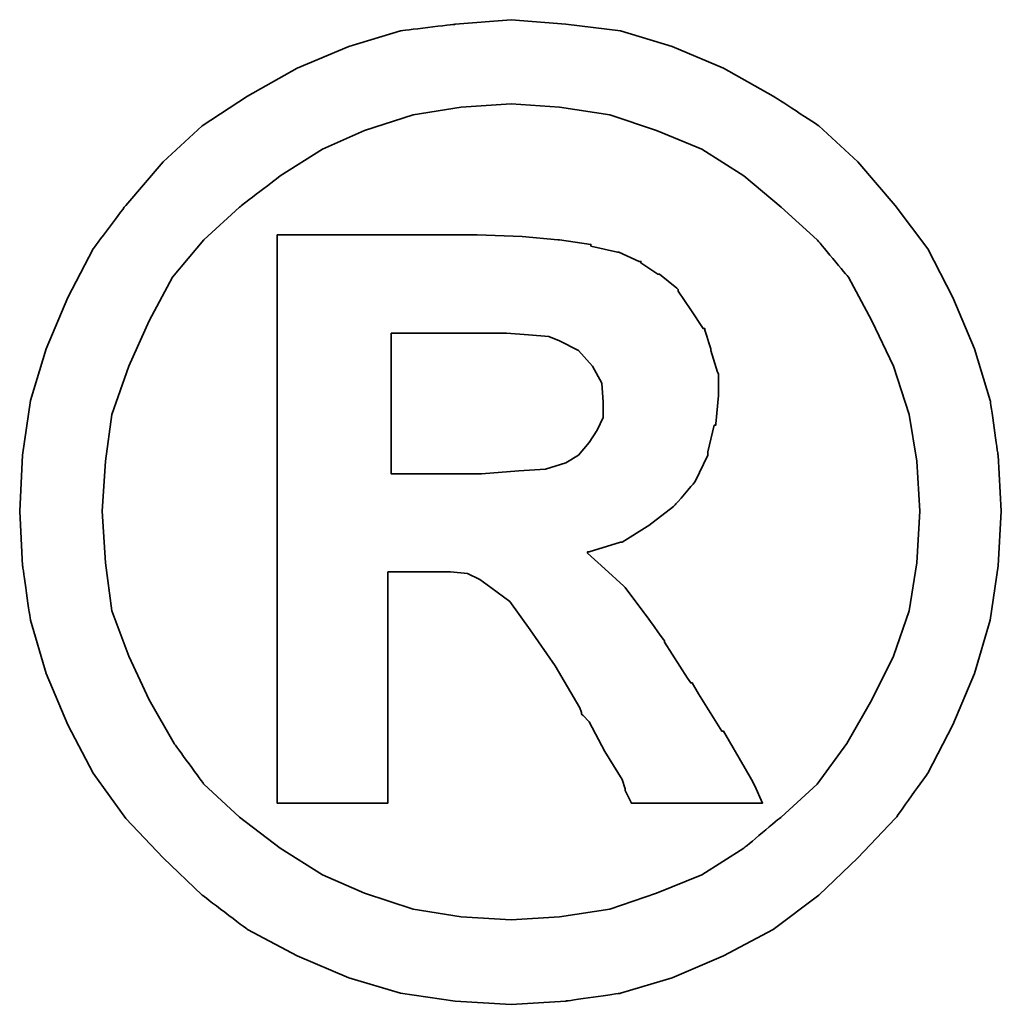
# Model space of a CAD drawing. Header units: millimetres. Extents: x 342 to 649, y 362 to 465.
# Tile 49 of 51: x 589.91 to 591.55, y 396.33 to 397.98. Entities that reach past the tile are written whole.
import ezdxf

# ---------------------------------------------------------------- set-up
doc = ezdxf.new("R2010")
doc.units = ezdxf.units.MM
doc.header["$LTSCALE"] = 0.15
doc.layers.add('DIM', color=4, linetype='CONTINUOUS')
doc.layers.add('layer 1', color=7, linetype='CONTINUOUS')

# ---------------------------------------------------------------- blocks, each defined once
blk = doc.blocks.new('TBI MOTION logo(完整正式版)')
at = {"layer": 'layer 1', "color": 22, "lineweight": 35}
for points, knots in [([(81.20634, 4.98624), (81.20634, 4.98624), (81.18649, 5.32862), (81.18649, 5.32862), (81.18649, 5.32862), (81.18649, 5.32862), (81.13886, 5.66206), (81.13886, 5.66206), (81.13886, 5.66206), (81.13886, 5.66206), (81.04359, 5.97764), (81.04359, 5.97764), (81.04359, 5.97764), (81.04359, 5.97764), (80.91061, 6.29124), (80.91061, 6.29124), (80.91061, 6.29124), (80.91061, 6.29124), (80.75778, 6.58697), (80.75778, 6.58697), (80.75778, 6.58697), (80.75778, 6.58697), (80.5593, 6.85294), (80.5593, 6.85294), (80.5593, 6.85294), (80.5593, 6.85294), (80.33105, 7.1189), (80.33105, 7.1189), (80.33105, 7.1189), (80.33105, 7.1189), (80.09287, 7.33921), (80.09287, 7.33921), (80.09287, 7.33921), (80.09287, 7.33921), (79.815, 7.51982), (79.815, 7.51982), (79.815, 7.51982), (79.815, 7.51982), (79.51133, 7.69051), (79.51133, 7.69051), (79.51133, 7.69051), (79.51133, 7.69051), (79.19773, 7.8235), (79.19773, 7.8235), (79.19773, 7.8235), (79.19773, 7.8235), (78.88215, 7.91877), (78.88215, 7.91877), (78.88215, 7.91877), (78.88215, 7.91877), (78.54871, 7.95846), (78.54871, 7.95846), (78.54871, 7.95846), (78.54871, 7.95846), (78.21526, 7.98625), (78.21526, 7.98625), (78.21526, 7.98625), (78.21526, 7.98625), (77.87388, 7.95846), (77.87388, 7.95846), (77.87388, 7.95846), (77.87388, 7.95846), (77.54044, 7.91877), (77.54044, 7.91877), (77.54044, 7.91877), (77.54044, 7.91877), (77.22485, 7.8235), (77.22485, 7.8235), (77.22485, 7.8235), (77.22485, 7.8235), (76.91027, 7.69051), (76.91027, 7.69051), (76.91027, 7.69051), (76.91027, 7.69051), (76.6056, 7.51982), (76.6056, 7.51982), (76.6056, 7.51982), (76.6056, 7.51982), (76.32972, 7.33921), (76.32972, 7.33921), (76.32972, 7.33921), (76.32972, 7.33921), (76.09154, 7.1189), (76.09154, 7.1189), (76.09154, 7.1189), (76.09154, 7.1189), (75.86329, 6.85294), (75.86329, 6.85294), (75.86329, 6.85294), (75.86329, 6.85294), (75.66382, 6.58697), (75.66382, 6.58697), (75.66382, 6.58697), (75.66382, 6.58697), (75.51099, 6.29124), (75.51099, 6.29124), (75.51099, 6.29124), (75.51099, 6.29124), (75.37702, 5.97764), (75.37702, 5.97764), (75.37702, 5.97764), (75.37702, 5.97764), (75.28175, 5.66206), (75.28175, 5.66206), (75.28175, 5.66206), (75.28175, 5.66206), (75.23411, 5.32862), (75.23411, 5.32862), (75.23411, 5.32862), (75.23411, 5.32862), (75.21625, 4.98624), (75.21625, 4.98624), (75.21625, 4.98624), (75.21625, 4.98624), (75.23411, 4.6528), (75.23411, 4.6528), (75.23411, 4.6528), (75.23411, 4.6528), (75.28175, 4.32035), (75.28175, 4.32035), (75.28175, 4.32035), (75.28175, 4.32035), (75.37702, 3.99583), (75.37702, 3.99583), (75.37702, 3.99583), (75.37702, 3.99583), (75.51099, 3.68224), (75.51099, 3.68224), (75.51099, 3.68224), (75.51099, 3.68224), (75.66382, 3.38749), (75.66382, 3.38749), (75.66382, 3.38749), (75.66382, 3.38749), (75.86329, 3.10963), (75.86329, 3.10963), (75.86329, 3.10963), (75.86329, 3.10963), (76.09154, 2.87145), (76.09154, 2.87145), (76.09154, 2.87145), (76.09154, 2.87145), (76.32972, 2.6432), (76.32972, 2.6432), (76.32972, 2.6432), (76.32972, 2.6432), (76.6056, 2.43381), (76.6056, 2.43381), (76.6056, 2.43381), (76.6056, 2.43381), (76.91027, 2.27205), (76.91027, 2.27205), (76.91027, 2.27205), (76.91027, 2.27205), (77.22485, 2.13906), (77.22485, 2.13906), (77.22485, 2.13906), (77.22485, 2.13906), (77.54044, 2.0438), (77.54044, 2.0438), (77.54044, 2.0438), (77.54044, 2.0438), (77.87388, 1.99616), (77.87388, 1.99616), (77.87388, 1.99616), (77.87388, 1.99616), (78.21526, 1.97631), (78.21526, 1.97631), (78.21526, 1.97631), (78.21526, 1.97631), (78.54871, 1.99616), (78.54871, 1.99616), (78.54871, 1.99616), (78.54871, 1.99616), (78.88215, 2.0438), (78.88215, 2.0438), (78.88215, 2.0438), (78.88215, 2.0438), (79.19773, 2.13906), (79.19773, 2.13906), (79.19773, 2.13906), (79.19773, 2.13906), (79.51133, 2.27205), (79.51133, 2.27205), (79.51133, 2.27205), (79.51133, 2.27205), (79.815, 2.43381), (79.815, 2.43381), (79.815, 2.43381), (79.815, 2.43381), (80.09287, 2.6432), (80.09287, 2.6432), (80.09287, 2.6432), (80.09287, 2.6432), (80.33105, 2.87145), (80.33105, 2.87145), (80.33105, 2.87145), (80.33105, 2.87145), (80.5593, 3.10963), (80.5593, 3.10963), (80.5593, 3.10963), (80.5593, 3.10963), (80.75778, 3.38749), (80.75778, 3.38749), (80.75778, 3.38749), (80.75778, 3.38749), (80.91061, 3.68224), (80.91061, 3.68224), (80.91061, 3.68224), (80.91061, 3.68224), (81.04359, 3.99583), (81.04359, 3.99583), (81.04359, 3.99583), (81.04359, 3.99583), (81.13886, 4.32035), (81.13886, 4.32035), (81.13886, 4.32035), (81.13886, 4.32035), (81.18649, 4.6528), (81.18649, 4.6528), (81.18649, 4.6528), (81.18649, 4.6528), (81.20634, 4.98624), (81.20634, 4.98624)], [0, 0, 0, 0, 0.0178571, 0.0178571, 0.0178571, 0.0178572, 0.0357143, 0.0357143, 0.0357143, 0.0357143, 0.0535714, 0.0535714, 0.0535714, 0.0535714, 0.0714286, 0.0714286, 0.0714286, 0.0714286, 0.0892857, 0.0892857, 0.0892857, 0.0892857, 0.1071429, 0.1071429, 0.1071429, 0.1071429, 0.125, 0.125, 0.125, 0.125, 0.1428571, 0.1428571, 0.1428571, 0.1428572, 0.1607143, 0.1607143, 0.1607143, 0.1607143, 0.1785714, 0.1785714, 0.1785714, 0.1785714, 0.1964286, 0.1964286, 0.1964286, 0.1964286, 0.2142857, 0.2142857, 0.2142857, 0.2142857, 0.2321429, 0.2321429, 0.2321429, 0.2321429, 0.25, 0.25, 0.25, 0.25, 0.2678571, 0.2678571, 0.2678571, 0.2678572, 0.2857143, 0.2857143, 0.2857143, 0.2857143, 0.3035714, 0.3035714, 0.3035714, 0.3035714, 0.3214286, 0.3214286, 0.3214286, 0.3214286, 0.3392857, 0.3392857, 0.3392857, 0.3392857, 0.3571429, 0.3571429, 0.3571429, 0.3571429, 0.375, 0.375, 0.375, 0.375, 0.3928571, 0.3928571, 0.3928571, 0.3928572, 0.4107143, 0.4107143, 0.4107143, 0.4107143, 0.4285714, 0.4285714, 0.4285714, 0.4285714, 0.4464286, 0.4464286, 0.4464286, 0.4464286, 0.4642857, 0.4642857, 0.4642857, 0.4642857, 0.4821429, 0.4821429, 0.4821429, 0.4821429, 0.5, 0.5, 0.5, 0.5, 0.5178571, 0.5178571, 0.5178571, 0.5178572, 0.5357143, 0.5357143, 0.5357143, 0.5357143, 0.5535714, 0.5535714, 0.5535714, 0.5535714, 0.5714286, 0.5714286, 0.5714286, 0.5714286, 0.5892857, 0.5892857, 0.5892857, 0.5892857, 0.6071429, 0.6071429, 0.6071429, 0.6071429, 0.625, 0.625, 0.625, 0.625, 0.6428571, 0.6428571, 0.6428571, 0.6428572, 0.6607143, 0.6607143, 0.6607143, 0.6607143, 0.6785714, 0.6785714, 0.6785714, 0.6785714, 0.6964286, 0.6964286, 0.6964286, 0.6964286, 0.7142857, 0.7142857, 0.7142857, 0.7142857, 0.7321429, 0.7321429, 0.7321429, 0.7321429, 0.75, 0.75, 0.75, 0.75, 0.7678571, 0.7678571, 0.7678571, 0.7678572, 0.7857143, 0.7857143, 0.7857143, 0.7857143, 0.8035714, 0.8035714, 0.8035714, 0.8035714, 0.8214286, 0.8214286, 0.8214286, 0.8214286, 0.8392857, 0.8392857, 0.8392857, 0.8392857, 0.8571429, 0.8571429, 0.8571429, 0.8571429, 0.875, 0.875, 0.875, 0.875, 0.8928571, 0.8928571, 0.8928571, 0.8928572, 0.9107143, 0.9107143, 0.9107143, 0.9107143, 0.9285714, 0.9285714, 0.9285714, 0.9285714, 0.9464286, 0.9464286, 0.9464286, 0.9464286, 0.9642857, 0.9642857, 0.9642857, 0.9642857, 0.9821429, 0.9821429, 0.9821429, 0.9821429, 1, 1, 1, 1]), ([(80.71014, 4.98624), (80.71014, 4.98624), (80.69129, 5.29091), (80.69129, 5.29091), (80.69129, 5.29091), (80.69129, 5.29091), (80.64464, 5.57672), (80.64464, 5.57672), (80.64464, 5.57672), (80.64464, 5.57672), (80.54937, 5.87245), (80.54937, 5.87245), (80.54937, 5.87245), (80.54937, 5.87245), (80.41639, 6.14833), (80.41639, 6.14833), (80.41639, 6.14833), (80.41639, 6.14833), (80.27349, 6.41429), (80.27349, 6.41429), (80.27349, 6.41429), (80.27349, 6.41429), (80.08295, 6.64255), (80.08295, 6.64255), (80.08295, 6.64255), (80.08295, 6.64255), (79.86264, 6.84301), (79.86264, 6.84301), (79.86264, 6.84301), (79.86264, 6.84301), (79.63439, 7.03355), (79.63439, 7.03355), (79.63439, 7.03355), (79.63439, 7.03355), (79.37835, 7.1963), (79.37835, 7.1963), (79.37835, 7.1963), (79.37835, 7.1963), (79.10246, 7.30944), (79.10246, 7.30944), (79.10246, 7.30944), (79.10246, 7.30944), (78.81665, 7.40471), (78.81665, 7.40471), (78.81665, 7.40471), (78.81665, 7.40471), (78.511, 7.45234), (78.511, 7.45234), (78.511, 7.45234), (78.511, 7.45234), (78.21526, 7.47219), (78.21526, 7.47219), (78.21526, 7.47219), (78.21526, 7.47219), (77.9106, 7.45234), (77.9106, 7.45234), (77.9106, 7.45234), (77.9106, 7.45234), (77.61685, 7.40471), (77.61685, 7.40471), (77.61685, 7.40471), (77.61685, 7.40471), (77.32012, 7.30944), (77.32012, 7.30944), (77.32012, 7.30944), (77.32012, 7.30944), (77.06309, 7.1963), (77.06309, 7.1963), (77.06309, 7.1963), (77.06309, 7.1963), (76.80606, 7.03355), (76.80606, 7.03355), (76.80606, 7.03355), (76.80606, 7.03355), (76.55797, 6.84301), (76.55797, 6.84301), (76.55797, 6.84301), (76.55797, 6.84301), (76.34063, 6.64255), (76.34063, 6.64255), (76.34063, 6.64255), (76.34063, 6.64255), (76.1491, 6.41429), (76.1491, 6.41429), (76.1491, 6.41429), (76.1491, 6.41429), (76.0062, 6.14833), (76.0062, 6.14833), (76.0062, 6.14833), (76.0062, 6.14833), (75.88314, 5.87245), (75.88314, 5.87245), (75.88314, 5.87245), (75.88314, 5.87245), (75.77794, 5.57672), (75.77794, 5.57672), (75.77794, 5.57672), (75.77794, 5.57672), (75.73924, 5.29091), (75.73924, 5.29091), (75.73924, 5.29091), (75.73924, 5.29091), (75.72039, 4.98624), (75.72039, 4.98624), (75.72039, 4.98624), (75.72039, 4.98624), (75.73924, 4.67165), (75.73924, 4.67165), (75.73924, 4.67165), (75.73924, 4.67165), (75.77794, 4.37791), (75.77794, 4.37791), (75.77794, 4.37791), (75.77794, 4.37791), (75.88314, 4.10102), (75.88314, 4.10102), (75.88314, 4.10102), (75.88314, 4.10102), (76.0062, 3.83407), (76.0062, 3.83407), (76.0062, 3.83407), (76.0062, 3.83407), (76.15902, 3.56811), (76.15902, 3.56811), (76.15902, 3.56811), (76.15902, 3.56811), (76.34063, 3.32001), (76.34063, 3.32001), (76.34063, 3.32001), (76.34063, 3.32001), (76.55797, 3.11955), (76.55797, 3.11955), (76.55797, 3.11955), (76.55797, 3.11955), (76.80606, 2.92901), (76.80606, 2.92901), (76.80606, 2.92901), (76.80606, 2.92901), (77.06309, 2.76725), (77.06309, 2.76725), (77.06309, 2.76725), (77.06309, 2.76725), (77.32012, 2.65412), (77.32012, 2.65412), (77.32012, 2.65412), (77.32012, 2.65412), (77.61685, 2.55786), (77.61685, 2.55786), (77.61685, 2.55786), (77.61685, 2.55786), (77.9106, 2.51022), (77.9106, 2.51022), (77.9106, 2.51022), (77.9106, 2.51022), (78.21526, 2.49137), (78.21526, 2.49137), (78.21526, 2.49137), (78.21526, 2.49137), (78.511, 2.51022), (78.511, 2.51022), (78.511, 2.51022), (78.511, 2.51022), (78.81665, 2.55786), (78.81665, 2.55786), (78.81665, 2.55786), (78.81665, 2.55786), (79.10246, 2.65412), (79.10246, 2.65412), (79.10246, 2.65412), (79.10246, 2.65412), (79.37835, 2.76725), (79.37835, 2.76725), (79.37835, 2.76725), (79.37835, 2.76725), (79.63439, 2.92901), (79.63439, 2.92901), (79.63439, 2.92901), (79.63439, 2.92901), (79.86264, 3.11955), (79.86264, 3.11955), (79.86264, 3.11955), (79.86264, 3.11955), (80.08295, 3.32001), (80.08295, 3.32001), (80.08295, 3.32001), (80.08295, 3.32001), (80.26356, 3.56811), (80.26356, 3.56811), (80.26356, 3.56811), (80.26356, 3.56811), (80.41639, 3.83407), (80.41639, 3.83407), (80.41639, 3.83407), (80.41639, 3.83407), (80.54937, 4.10102), (80.54937, 4.10102), (80.54937, 4.10102), (80.54937, 4.10102), (80.64464, 4.37791), (80.64464, 4.37791), (80.64464, 4.37791), (80.64464, 4.37791), (80.69129, 4.67165), (80.69129, 4.67165), (80.69129, 4.67165), (80.69129, 4.67165), (80.71014, 4.98624), (80.71014, 4.98624)], [0, 0, 0, 0, 0.0192308, 0.0192308, 0.0192308, 0.0192308, 0.0384615, 0.0384615, 0.0384615, 0.0384615, 0.0576923, 0.0576923, 0.0576923, 0.0576923, 0.0769231, 0.0769231, 0.0769231, 0.0769231, 0.0961538, 0.0961538, 0.0961538, 0.0961539, 0.1153846, 0.1153846, 0.1153846, 0.1153846, 0.1346154, 0.1346154, 0.1346154, 0.1346154, 0.1538462, 0.1538462, 0.1538462, 0.1538462, 0.1730769, 0.1730769, 0.1730769, 0.1730769, 0.1923077, 0.1923077, 0.1923077, 0.1923077, 0.2115385, 0.2115385, 0.2115385, 0.2115385, 0.2307692, 0.2307692, 0.2307692, 0.2307692, 0.25, 0.25, 0.25, 0.25, 0.2692308, 0.2692308, 0.2692308, 0.2692308, 0.2884615, 0.2884615, 0.2884615, 0.2884615, 0.3076923, 0.3076923, 0.3076923, 0.3076923, 0.3269231, 0.3269231, 0.3269231, 0.3269231, 0.3461538, 0.3461538, 0.3461538, 0.3461539, 0.3653846, 0.3653846, 0.3653846, 0.3653846, 0.3846154, 0.3846154, 0.3846154, 0.3846154, 0.4038462, 0.4038462, 0.4038462, 0.4038462, 0.4230769, 0.4230769, 0.4230769, 0.4230769, 0.4423077, 0.4423077, 0.4423077, 0.4423077, 0.4615385, 0.4615385, 0.4615385, 0.4615385, 0.4807692, 0.4807692, 0.4807692, 0.4807692, 0.5, 0.5, 0.5, 0.5, 0.5192308, 0.5192308, 0.5192308, 0.5192308, 0.5384615, 0.5384615, 0.5384615, 0.5384615, 0.5576923, 0.5576923, 0.5576923, 0.5576923, 0.5769231, 0.5769231, 0.5769231, 0.5769231, 0.5961538, 0.5961538, 0.5961538, 0.5961539, 0.6153846, 0.6153846, 0.6153846, 0.6153846, 0.6346154, 0.6346154, 0.6346154, 0.6346154, 0.6538462, 0.6538462, 0.6538462, 0.6538462, 0.6730769, 0.6730769, 0.6730769, 0.6730769, 0.6923077, 0.6923077, 0.6923077, 0.6923077, 0.7115385, 0.7115385, 0.7115385, 0.7115385, 0.7307692, 0.7307692, 0.7307692, 0.7307692, 0.75, 0.75, 0.75, 0.75, 0.7692308, 0.7692308, 0.7692308, 0.7692308, 0.7884615, 0.7884615, 0.7884615, 0.7884615, 0.8076923, 0.8076923, 0.8076923, 0.8076923, 0.8269231, 0.8269231, 0.8269231, 0.8269231, 0.8461538, 0.8461538, 0.8461538, 0.8461539, 0.8653846, 0.8653846, 0.8653846, 0.8653846, 0.8846154, 0.8846154, 0.8846154, 0.8846154, 0.9038462, 0.9038462, 0.9038462, 0.9038462, 0.9230769, 0.9230769, 0.9230769, 0.9230769, 0.9423077, 0.9423077, 0.9423077, 0.9423077, 0.9615385, 0.9615385, 0.9615385, 0.9615385, 0.9807692, 0.9807692, 0.9807692, 0.9807692, 1, 1, 1, 1]), ([(76.78721, 3.2823), (76.78721, 3.2823), (76.78721, 3.32001), (76.78721, 3.32001), (76.78721, 3.32001), (76.78721, 3.32001), (76.78721, 3.42422), (76.78721, 3.42422), (76.78721, 3.42422), (76.78721, 3.42422), (76.78721, 3.59689), (76.78721, 3.59689), (76.78721, 3.59689), (76.78721, 3.59689), (76.78721, 3.80529), (76.78721, 3.80529), (76.78721, 3.80529), (76.78721, 3.80529), (76.78721, 4.0524), (76.78721, 4.0524), (76.78721, 4.0524), (76.78721, 4.0524), (76.78721, 4.32035), (76.78721, 4.32035), (76.78721, 4.32035), (76.78721, 4.32035), (76.78721, 4.92868), (76.78721, 4.92868), (76.78721, 4.92868), (76.78721, 4.92868), (76.78721, 5.53801), (76.78721, 5.53801), (76.78721, 5.53801), (76.78721, 5.53801), (76.78721, 5.82482), (76.78721, 5.82482), (76.78721, 5.82482), (76.78721, 5.82482), (76.78721, 6.07291), (76.78721, 6.07291), (76.78721, 6.07291), (76.78721, 6.07291), (76.78721, 6.30017), (76.78721, 6.30017), (76.78721, 6.30017), (76.78721, 6.30017), (76.78721, 6.45399), (76.78721, 6.45399), (76.78721, 6.45399), (76.78721, 6.45399), (76.78721, 6.5572), (76.78721, 6.5572), (76.78721, 6.5572), (76.78721, 6.5572), (76.78721, 6.59689), (76.78721, 6.59689), (76.78721, 6.59689), (76.78721, 6.59689), (76.78721, 6.67232), (76.78721, 6.67232), (76.78721, 6.67232), (76.78721, 6.67232), (76.8537, 6.67232), (76.8537, 6.67232), (76.8537, 6.67232), (76.8537, 6.67232), (76.87355, 6.67232), (76.87355, 6.67232), (76.87355, 6.67232), (76.87355, 6.67232), (76.91027, 6.67232), (76.91027, 6.67232), (76.91027, 6.67232), (76.91027, 6.67232), (77.04424, 6.67232), (77.04424, 6.67232), (77.04424, 6.67232), (77.04424, 6.67232), (77.22485, 6.67232), (77.22485, 6.67232), (77.22485, 6.67232), (77.22485, 6.67232), (77.43524, 6.67232), (77.43524, 6.67232), (77.43524, 6.67232), (77.43524, 6.67232), (77.65357, 6.67232), (77.65357, 6.67232), (77.65357, 6.67232), (77.65357, 6.67232), (77.82625, 6.67232), (77.82625, 6.67232), (77.82625, 6.67232), (77.82625, 6.67232), (77.94037, 6.67232), (77.94037, 6.67232), (77.94037, 6.67232), (77.94037, 6.67232), (77.97709, 6.67232), (77.97709, 6.67232), (77.97709, 6.67232), (77.97709, 6.67232), (77.99694, 6.67232), (77.99694, 6.67232), (77.99694, 6.67232), (77.99694, 6.67232), (78.00686, 6.67232), (78.00686, 6.67232), (78.00686, 6.67232), (78.00686, 6.67232), (78.28275, 6.6624), (78.28275, 6.6624), (78.28275, 6.6624), (78.28275, 6.6624), (78.50107, 6.64255), (78.50107, 6.64255), (78.50107, 6.64255), (78.50107, 6.64255), (78.511, 6.64255), (78.511, 6.64255), (78.511, 6.64255), (78.511, 6.64255), (78.70154, 6.61476), (78.70154, 6.61476), (78.70154, 6.61476), (78.70154, 6.61476), (78.70154, 6.60483), (78.70154, 6.60483), (78.70154, 6.60483), (78.70154, 6.60483), (78.86429, 6.56713), (78.86429, 6.56713), (78.86429, 6.56713), (78.86429, 6.56713), (78.87223, 6.56713), (78.87223, 6.56713), (78.87223, 6.56713), (78.87223, 6.56713), (78.99727, 6.51056), (78.99727, 6.51056), (78.99727, 6.51056), (78.99727, 6.51056), (79.00719, 6.51056), (79.00719, 6.51056), (79.00719, 6.51056), (79.00719, 6.51056), (79.00719, 6.50162), (79.00719, 6.50162), (79.00719, 6.50162), (79.00719, 6.50162), (79.1104, 6.43415), (79.1104, 6.43415), (79.1104, 6.43415), (79.1104, 6.43415), (79.12132, 6.43415), (79.12132, 6.43415), (79.12132, 6.43415), (79.12132, 6.43415), (79.22552, 6.34781), (79.22552, 6.34781), (79.22552, 6.34781), (79.22552, 6.34781), (79.23544, 6.33888), (79.23544, 6.33888), (79.23544, 6.33888), (79.23544, 6.33888), (79.23544, 6.32895), (79.23544, 6.32895), (79.23544, 6.32895), (79.23544, 6.32895), (79.31087, 6.21483), (79.31087, 6.21483), (79.31087, 6.21483), (79.31087, 6.21483), (79.38629, 6.1007), (79.38629, 6.1007), (79.38629, 6.1007), (79.38629, 6.1007), (79.3972, 6.1007), (79.3972, 6.1007), (79.3972, 6.1007), (79.3972, 6.1007), (79.3972, 6.09078), (79.3972, 6.09078), (79.3972, 6.09078), (79.3972, 6.09078), (79.43392, 5.97764), (79.43392, 5.97764), (79.43392, 5.97764), (79.43392, 5.97764), (79.43392, 5.96772), (79.43392, 5.96772), (79.43392, 5.96772), (79.43392, 5.96772), (79.47362, 5.83474), (79.47362, 5.83474), (79.47362, 5.83474), (79.47362, 5.83474), (79.48156, 5.82482), (79.48156, 5.82482), (79.48156, 5.82482), (79.48156, 5.82482), (79.48156, 5.69977), (79.48156, 5.69977), (79.48156, 5.69977), (79.48156, 5.69977), (79.48156, 5.69183), (79.48156, 5.69183), (79.48156, 5.69183), (79.48156, 5.69183), (79.4637, 5.51915), (79.4637, 5.51915), (79.4637, 5.51915), (79.4637, 5.51915), (79.4637, 5.51122), (79.4637, 5.51122), (79.4637, 5.51122), (79.4637, 5.51122), (79.45377, 5.51122), (79.45377, 5.51122), (79.45377, 5.51122), (79.45377, 5.51122), (79.41507, 5.34847), (79.41507, 5.34847), (79.41507, 5.34847), (79.41507, 5.34847), (79.41507, 5.33854), (79.41507, 5.33854), (79.41507, 5.33854), (79.41507, 5.33854), (79.41507, 5.32862), (79.41507, 5.32862), (79.41507, 5.32862), (79.41507, 5.32862), (79.33865, 5.16785), (79.33865, 5.16785), (79.33865, 5.16785), (79.33865, 5.16785), (79.33071, 5.15693), (79.33071, 5.15693), (79.33071, 5.15693), (79.33071, 5.15693), (79.2156, 5.02495), (79.2156, 5.02495), (79.2156, 5.02495), (79.2156, 5.02495), (79.20567, 5.01502), (79.20567, 5.01502), (79.20567, 5.01502), (79.20567, 5.01502), (79.05483, 4.89991), (79.05483, 4.89991), (79.05483, 4.89991), (79.05483, 4.89991), (79.04491, 4.89197), (79.04491, 4.89197), (79.04491, 4.89197), (79.04491, 4.89197), (78.89208, 4.7967), (78.89208, 4.7967), (78.89208, 4.7967), (78.89208, 4.7967), (78.88215, 4.7967), (78.88215, 4.7967), (78.88215, 4.7967), (78.88215, 4.7967), (78.69161, 4.73913), (78.69161, 4.73913), (78.69161, 4.73913), (78.69161, 4.73913), (78.68169, 4.73913), (78.68169, 4.73913), (78.68169, 4.73913), (78.68169, 4.73913), (78.68169, 4.72921), (78.68169, 4.72921), (78.68169, 4.72921), (78.68169, 4.72921), (78.78688, 4.63394), (78.78688, 4.63394), (78.78688, 4.63394), (78.78688, 4.63394), (78.902, 4.52875), (78.902, 4.52875), (78.902, 4.52875), (78.902, 4.52875), (78.91093, 4.52081), (78.91093, 4.52081), (78.91093, 4.52081), (78.91093, 4.52081), (79.02506, 4.36798), (79.02506, 4.36798), (79.02506, 4.36798), (79.02506, 4.36798), (79.1501, 4.1953), (79.1501, 4.1953), (79.1501, 4.1953), (79.1501, 4.1953), (79.1501, 4.18736), (79.1501, 4.18736), (79.1501, 4.18736), (79.1501, 4.18736), (79.29201, 3.96705), (79.29201, 3.96705), (79.29201, 3.96705), (79.29201, 3.96705), (79.31087, 3.93828), (79.31087, 3.93828), (79.31087, 3.93828), (79.31087, 3.93828), (79.32079, 3.93828), (79.32079, 3.93828), (79.32079, 3.93828), (79.32079, 3.93828), (79.3585, 3.87178), (79.3585, 3.87178), (79.3585, 3.87178), (79.3585, 3.87178), (79.50141, 3.64353), (79.50141, 3.64353), (79.50141, 3.64353), (79.50141, 3.64353), (79.51133, 3.64353), (79.51133, 3.64353), (79.51133, 3.64353), (79.51133, 3.64353), (79.64431, 3.41528), (79.64431, 3.41528), (79.64431, 3.41528), (79.64431, 3.41528), (79.68202, 3.3478), (79.68202, 3.3478), (79.68202, 3.3478), (79.68202, 3.3478), (79.70187, 3.31009), (79.70187, 3.31009), (79.70187, 3.31009), (79.70187, 3.31009), (79.7495, 3.2049), (79.7495, 3.2049), (79.7495, 3.2049), (79.7495, 3.2049), (79.64431, 3.2049), (79.64431, 3.2049), (79.64431, 3.2049), (79.64431, 3.2049), (79.62546, 3.2049), (79.62546, 3.2049), (79.62546, 3.2049), (79.62546, 3.2049), (79.53912, 3.2049), (79.53912, 3.2049), (79.53912, 3.2049), (79.53912, 3.2049), (79.31087, 3.2049), (79.31087, 3.2049), (79.31087, 3.2049), (79.31087, 3.2049), (79.08262, 3.2049), (79.08262, 3.2049), (79.08262, 3.2049), (79.08262, 3.2049), (79.00719, 3.2049), (79.00719, 3.2049), (79.00719, 3.2049), (79.00719, 3.2049), (78.98735, 3.2049), (78.98735, 3.2049), (78.98735, 3.2049), (78.98735, 3.2049), (78.94964, 3.2049), (78.94964, 3.2049), (78.94964, 3.2049), (78.94964, 3.2049), (78.92979, 3.24459), (78.92979, 3.24459), (78.92979, 3.24459), (78.92979, 3.24459), (78.91093, 3.2823), (78.91093, 3.2823), (78.91093, 3.2823), (78.91093, 3.2823), (78.91093, 3.29223), (78.91093, 3.29223), (78.91093, 3.29223), (78.91093, 3.29223), (78.89208, 3.3478), (78.89208, 3.3478), (78.89208, 3.3478), (78.89208, 3.3478), (78.78688, 3.52048), (78.78688, 3.52048), (78.78688, 3.52048), (78.78688, 3.52048), (78.69161, 3.7001), (78.69161, 3.7001), (78.69161, 3.7001), (78.69161, 3.7001), (78.6539, 3.7388), (78.6539, 3.7388), (78.6539, 3.7388), (78.6539, 3.7388), (78.64398, 3.74873), (78.64398, 3.74873), (78.64398, 3.74873), (78.64398, 3.74873), (78.64398, 3.75766), (78.64398, 3.75766), (78.64398, 3.75766), (78.64398, 3.75766), (78.63405, 3.78644), (78.63405, 3.78644), (78.63405, 3.78644), (78.63405, 3.78644), (78.48321, 4.04347), (78.48321, 4.04347), (78.48321, 4.04347), (78.48321, 4.04347), (78.33038, 4.2618), (78.33038, 4.2618), (78.33038, 4.2618), (78.33038, 4.2618), (78.20732, 4.43447), (78.20732, 4.43447), (78.20732, 4.43447), (78.20732, 4.43447), (78.09221, 4.52081), (78.09221, 4.52081), (78.09221, 4.52081), (78.09221, 4.52081), (78.02472, 4.56845), (78.02472, 4.56845), (78.02472, 4.56845), (78.02472, 4.56845), (77.9493, 4.60616), (77.9493, 4.60616), (77.9493, 4.60616), (77.9493, 4.60616), (77.8451, 4.61608), (77.8451, 4.61608), (77.8451, 4.61608), (77.8451, 4.61608), (77.71113, 4.61608), (77.71113, 4.61608), (77.71113, 4.61608), (77.71113, 4.61608), (77.69128, 4.61608), (77.69128, 4.61608), (77.69128, 4.61608), (77.69128, 4.61608), (77.67342, 4.61608), (77.67342, 4.61608), (77.67342, 4.61608), (77.67342, 4.61608), (77.5583, 4.61608), (77.5583, 4.61608), (77.5583, 4.61608), (77.5583, 4.61608), (77.46303, 4.61608), (77.46303, 4.61608), (77.46303, 4.61608), (77.46303, 4.61608), (77.46303, 4.54761), (77.46303, 4.54761), (77.46303, 4.54761), (77.46303, 4.54761), (77.46303, 4.47318), (77.46303, 4.47318), (77.46303, 4.47318), (77.46303, 4.47318), (77.46303, 4.24294), (77.46303, 4.24294), (77.46303, 4.24294), (77.46303, 4.24294), (77.46303, 3.99583), (77.46303, 3.99583), (77.46303, 3.99583), (77.46303, 3.99583), (77.46303, 3.72888), (77.46303, 3.72888), (77.46303, 3.72888), (77.46303, 3.72888), (77.46303, 3.51055), (77.46303, 3.51055), (77.46303, 3.51055), (77.46303, 3.51055), (77.46303, 3.42422), (77.46303, 3.42422), (77.46303, 3.42422), (77.46303, 3.42422), (77.46303, 3.35773), (77.46303, 3.35773), (77.46303, 3.35773), (77.46303, 3.35773), (77.46303, 3.30017), (77.46303, 3.30017), (77.46303, 3.30017), (77.46303, 3.30017), (77.46303, 3.2823), (77.46303, 3.2823), (77.46303, 3.2823), (77.46303, 3.2823), (77.46303, 3.2049), (77.46303, 3.2049), (77.46303, 3.2049), (77.46303, 3.2049), (77.39753, 3.2049), (77.39753, 3.2049), (77.39753, 3.2049), (77.39753, 3.2049), (77.37768, 3.2049), (77.37768, 3.2049), (77.37768, 3.2049), (77.37768, 3.2049), (77.32012, 3.2049), (77.32012, 3.2049), (77.32012, 3.2049), (77.32012, 3.2049), (77.12165, 3.2049), (77.12165, 3.2049), (77.12165, 3.2049), (77.12165, 3.2049), (76.94897, 3.2049), (76.94897, 3.2049), (76.94897, 3.2049), (76.94897, 3.2049), (76.8924, 3.2049), (76.8924, 3.2049), (76.8924, 3.2049), (76.8924, 3.2049), (76.8537, 3.2049), (76.8537, 3.2049), (76.8537, 3.2049), (76.8537, 3.2049), (76.78721, 3.2049), (76.78721, 3.2049), (76.78721, 3.2049), (76.78721, 3.2049), (76.78721, 3.2823), (76.78721, 3.2823)], [0, 0, 0, 0, 0.0074074, 0.0074074, 0.0074074, 0.0074074, 0.0148148, 0.0148148, 0.0148148, 0.0148148, 0.0222222, 0.0222222, 0.0222222, 0.0222222, 0.0296296, 0.0296296, 0.0296296, 0.0296296, 0.037037, 0.037037, 0.037037, 0.037037, 0.0444444, 0.0444444, 0.0444444, 0.0444445, 0.0518519, 0.0518519, 0.0518519, 0.0518519, 0.0592593, 0.0592593, 0.0592593, 0.0592593, 0.0666667, 0.0666667, 0.0666667, 0.0666667, 0.0740741, 0.0740741, 0.0740741, 0.0740741, 0.0814815, 0.0814815, 0.0814815, 0.0814815, 0.0888889, 0.0888889, 0.0888889, 0.0888889, 0.0962963, 0.0962963, 0.0962963, 0.0962963, 0.1037037, 0.1037037, 0.1037037, 0.1037037, 0.1111111, 0.1111111, 0.1111111, 0.1111111, 0.1185185, 0.1185185, 0.1185185, 0.1185185, 0.1259259, 0.1259259, 0.1259259, 0.1259259, 0.1333333, 0.1333333, 0.1333333, 0.1333333, 0.1407407, 0.1407407, 0.1407407, 0.1407408, 0.1481481, 0.1481481, 0.1481481, 0.1481482, 0.1555556, 0.1555556, 0.1555556, 0.1555556, 0.162963, 0.162963, 0.162963, 0.162963, 0.1703704, 0.1703704, 0.1703704, 0.1703704, 0.1777778, 0.1777778, 0.1777778, 0.1777778, 0.1851852, 0.1851852, 0.1851852, 0.1851852, 0.1925926, 0.1925926, 0.1925926, 0.1925926, 0.2, 0.2, 0.2, 0.2, 0.2074074, 0.2074074, 0.2074074, 0.2074074, 0.2148148, 0.2148148, 0.2148148, 0.2148148, 0.2222222, 0.2222222, 0.2222222, 0.2222222, 0.2296296, 0.2296296, 0.2296296, 0.2296296, 0.237037, 0.237037, 0.237037, 0.237037, 0.2444444, 0.2444444, 0.2444444, 0.2444445, 0.2518519, 0.2518519, 0.2518519, 0.2518519, 0.2592593, 0.2592593, 0.2592593, 0.2592593, 0.2666667, 0.2666667, 0.2666667, 0.2666667, 0.2740741, 0.2740741, 0.2740741, 0.2740741, 0.2814815, 0.2814815, 0.2814815, 0.2814815, 0.2888889, 0.2888889, 0.2888889, 0.2888889, 0.2962963, 0.2962963, 0.2962963, 0.2962963, 0.3037037, 0.3037037, 0.3037037, 0.3037037, 0.3111111, 0.3111111, 0.3111111, 0.3111111, 0.3185185, 0.3185185, 0.3185185, 0.3185185, 0.3259259, 0.3259259, 0.3259259, 0.3259259, 0.3333333, 0.3333333, 0.3333333, 0.3333333, 0.3407407, 0.3407407, 0.3407407, 0.3407408, 0.3481481, 0.3481481, 0.3481481, 0.3481482, 0.3555556, 0.3555556, 0.3555556, 0.3555556, 0.362963, 0.362963, 0.362963, 0.362963, 0.3703704, 0.3703704, 0.3703704, 0.3703704, 0.3777778, 0.3777778, 0.3777778, 0.3777778, 0.3851852, 0.3851852, 0.3851852, 0.3851852, 0.3925926, 0.3925926, 0.3925926, 0.3925926, 0.4, 0.4, 0.4, 0.4, 0.4074074, 0.4074074, 0.4074074, 0.4074074, 0.4148148, 0.4148148, 0.4148148, 0.4148148, 0.4222222, 0.4222222, 0.4222222, 0.4222222, 0.4296296, 0.4296296, 0.4296296, 0.4296296, 0.437037, 0.437037, 0.437037, 0.437037, 0.4444444, 0.4444444, 0.4444444, 0.4444445, 0.4518519, 0.4518519, 0.4518519, 0.4518519, 0.4592593, 0.4592593, 0.4592593, 0.4592593, 0.4666667, 0.4666667, 0.4666667, 0.4666667, 0.4740741, 0.4740741, 0.4740741, 0.4740741, 0.4814815, 0.4814815, 0.4814815, 0.4814815, 0.4888889, 0.4888889, 0.4888889, 0.4888889, 0.4962963, 0.4962963, 0.4962963, 0.4962963, 0.5037037, 0.5037037, 0.5037037, 0.5037037, 0.5111111, 0.5111111, 0.5111111, 0.5111111, 0.5185185, 0.5185185, 0.5185185, 0.5185185, 0.5259259, 0.5259259, 0.5259259, 0.5259259, 0.5333333, 0.5333333, 0.5333333, 0.5333333, 0.5407407, 0.5407407, 0.5407407, 0.5407408, 0.5481481, 0.5481481, 0.5481481, 0.5481482, 0.5555556, 0.5555556, 0.5555556, 0.5555556, 0.562963, 0.562963, 0.562963, 0.562963, 0.5703704, 0.5703704, 0.5703704, 0.5703704, 0.5777778, 0.5777778, 0.5777778, 0.5777778, 0.5851852, 0.5851852, 0.5851852, 0.5851852, 0.5925926, 0.5925926, 0.5925926, 0.5925926, 0.6, 0.6, 0.6, 0.6, 0.6074074, 0.6074074, 0.6074074, 0.6074074, 0.6148148, 0.6148148, 0.6148148, 0.6148148, 0.6222222, 0.6222222, 0.6222222, 0.6222222, 0.6296296, 0.6296296, 0.6296296, 0.6296296, 0.637037, 0.637037, 0.637037, 0.637037, 0.6444444, 0.6444444, 0.6444444, 0.6444445, 0.6518519, 0.6518519, 0.6518519, 0.6518519, 0.6592593, 0.6592593, 0.6592593, 0.6592593, 0.6666667, 0.6666667, 0.6666667, 0.6666667, 0.6740741, 0.6740741, 0.6740741, 0.6740741, 0.6814815, 0.6814815, 0.6814815, 0.6814815, 0.6888889, 0.6888889, 0.6888889, 0.6888889, 0.6962963, 0.6962963, 0.6962963, 0.6962963, 0.7037037, 0.7037037, 0.7037037, 0.7037037, 0.7111111, 0.7111111, 0.7111111, 0.7111111, 0.7185185, 0.7185185, 0.7185185, 0.7185185, 0.7259259, 0.7259259, 0.7259259, 0.7259259, 0.7333333, 0.7333333, 0.7333333, 0.7333333, 0.7407407, 0.7407407, 0.7407407, 0.7407408, 0.7481481, 0.7481481, 0.7481481, 0.7481482, 0.7555556, 0.7555556, 0.7555556, 0.7555556, 0.762963, 0.762963, 0.762963, 0.762963, 0.7703704, 0.7703704, 0.7703704, 0.7703704, 0.7777778, 0.7777778, 0.7777778, 0.7777778, 0.7851852, 0.7851852, 0.7851852, 0.7851852, 0.7925926, 0.7925926, 0.7925926, 0.7925926, 0.8, 0.8, 0.8, 0.8, 0.8074074, 0.8074074, 0.8074074, 0.8074074, 0.8148148, 0.8148148, 0.8148148, 0.8148148, 0.8222222, 0.8222222, 0.8222222, 0.8222222, 0.8296296, 0.8296296, 0.8296296, 0.8296296, 0.837037, 0.837037, 0.837037, 0.837037, 0.8444444, 0.8444444, 0.8444444, 0.8444445, 0.8518519, 0.8518519, 0.8518519, 0.8518519, 0.8592593, 0.8592593, 0.8592593, 0.8592593, 0.8666667, 0.8666667, 0.8666667, 0.8666667, 0.8740741, 0.8740741, 0.8740741, 0.8740741, 0.8814815, 0.8814815, 0.8814815, 0.8814815, 0.8888889, 0.8888889, 0.8888889, 0.8888889, 0.8962963, 0.8962963, 0.8962963, 0.8962963, 0.9037037, 0.9037037, 0.9037037, 0.9037037, 0.9111111, 0.9111111, 0.9111111, 0.9111111, 0.9185185, 0.9185185, 0.9185185, 0.9185185, 0.9259259, 0.9259259, 0.9259259, 0.9259259, 0.9333333, 0.9333333, 0.9333333, 0.9333333, 0.9407407, 0.9407407, 0.9407407, 0.9407408, 0.9481481, 0.9481481, 0.9481481, 0.9481482, 0.9555556, 0.9555556, 0.9555556, 0.9555556, 0.962963, 0.962963, 0.962963, 0.962963, 0.9703704, 0.9703704, 0.9703704, 0.9703704, 0.9777778, 0.9777778, 0.9777778, 0.9777778, 0.9851852, 0.9851852, 0.9851852, 0.9851852, 0.9925926, 0.9925926, 0.9925926, 0.9925926, 1, 1, 1, 1]), ([(77.48288, 6.07291), (77.48288, 6.07291), (77.48288, 5.99551), (77.48288, 5.99551), (77.48288, 5.99551), (77.48288, 5.99551), (77.48288, 5.82482), (77.48288, 5.82482), (77.48288, 5.82482), (77.48288, 5.82482), (77.48288, 5.63328), (77.48288, 5.63328), (77.48288, 5.63328), (77.48288, 5.63328), (77.48288, 5.46358), (77.48288, 5.46358), (77.48288, 5.46358), (77.48288, 5.46358), (77.48288, 5.29091), (77.48288, 5.29091), (77.48288, 5.29091), (77.48288, 5.29091), (77.48288, 5.21449), (77.48288, 5.21449), (77.48288, 5.21449), (77.48288, 5.21449), (77.50074, 5.21449), (77.50074, 5.21449), (77.50074, 5.21449), (77.50074, 5.21449), (77.71113, 5.21449), (77.71113, 5.21449), (77.71113, 5.21449), (77.71113, 5.21449), (77.94037, 5.21449), (77.94037, 5.21449), (77.94037, 5.21449), (77.94037, 5.21449), (78.01579, 5.21449), (78.01579, 5.21449), (78.01579, 5.21449), (78.01579, 5.21449), (78.03465, 5.21449), (78.03465, 5.21449), (78.03465, 5.21449), (78.03465, 5.21449), (78.2629, 5.23335), (78.2629, 5.23335), (78.2629, 5.23335), (78.2629, 5.23335), (78.42565, 5.24327), (78.42565, 5.24327), (78.42565, 5.24327), (78.42565, 5.24327), (78.54871, 5.28098), (78.54871, 5.28098), (78.54871, 5.28098), (78.54871, 5.28098), (78.62611, 5.32862), (78.62611, 5.32862), (78.62611, 5.32862), (78.62611, 5.32862), (78.69161, 5.40503), (78.69161, 5.40503), (78.69161, 5.40503), (78.69161, 5.40503), (78.73925, 5.48145), (78.73925, 5.48145), (78.73925, 5.48145), (78.73925, 5.48145), (78.77696, 5.55885), (78.77696, 5.55885), (78.77696, 5.55885), (78.77696, 5.55885), (78.77696, 5.65214), (78.77696, 5.65214), (78.77696, 5.65214), (78.77696, 5.65214), (78.76902, 5.76726), (78.76902, 5.76726), (78.76902, 5.76726), (78.76902, 5.76726), (78.71146, 5.87245), (78.71146, 5.87245), (78.71146, 5.87245), (78.71146, 5.87245), (78.62611, 5.96772), (78.62611, 5.96772), (78.62611, 5.96772), (78.62611, 5.96772), (78.511, 6.02528), (78.511, 6.02528), (78.511, 6.02528), (78.511, 6.02528), (78.44451, 6.05306), (78.44451, 6.05306), (78.44451, 6.05306), (78.44451, 6.05306), (78.32046, 6.06299), (78.32046, 6.06299), (78.32046, 6.06299), (78.32046, 6.06299), (78.18748, 6.07291), (78.18748, 6.07291), (78.18748, 6.07291), (78.18748, 6.07291), (77.99694, 6.07291), (77.99694, 6.07291), (77.99694, 6.07291), (77.99694, 6.07291), (77.97709, 6.07291), (77.97709, 6.07291), (77.97709, 6.07291), (77.97709, 6.07291), (77.90167, 6.07291), (77.90167, 6.07291), (77.90167, 6.07291), (77.90167, 6.07291), (77.69128, 6.07291), (77.69128, 6.07291), (77.69128, 6.07291), (77.69128, 6.07291), (77.50074, 6.07291), (77.50074, 6.07291), (77.50074, 6.07291), (77.50074, 6.07291), (77.48288, 6.07291), (77.48288, 6.07291)], [0, 0, 0, 0, 0.03125, 0.03125, 0.03125, 0.03125, 0.0625, 0.0625, 0.0625, 0.0625, 0.09375, 0.09375, 0.09375, 0.09375, 0.125, 0.125, 0.125, 0.125, 0.15625, 0.15625, 0.15625, 0.15625, 0.1875, 0.1875, 0.1875, 0.1875, 0.21875, 0.21875, 0.21875, 0.21875, 0.25, 0.25, 0.25, 0.25, 0.28125, 0.28125, 0.28125, 0.28125, 0.3125, 0.3125, 0.3125, 0.3125, 0.34375, 0.34375, 0.34375, 0.34375, 0.375, 0.375, 0.375, 0.375, 0.40625, 0.40625, 0.40625, 0.40625, 0.4375, 0.4375, 0.4375, 0.4375, 0.46875, 0.46875, 0.46875, 0.46875, 0.5, 0.5, 0.5, 0.5, 0.53125, 0.53125, 0.53125, 0.53125, 0.5625, 0.5625, 0.5625, 0.5625, 0.59375, 0.59375, 0.59375, 0.59375, 0.625, 0.625, 0.625, 0.625, 0.65625, 0.65625, 0.65625, 0.65625, 0.6875, 0.6875, 0.6875, 0.6875, 0.71875, 0.71875, 0.71875, 0.71875, 0.75, 0.75, 0.75, 0.75, 0.78125, 0.78125, 0.78125, 0.78125, 0.8125, 0.8125, 0.8125, 0.8125, 0.84375, 0.84375, 0.84375, 0.84375, 0.875, 0.875, 0.875, 0.875, 0.90625, 0.90625, 0.90625, 0.90625, 0.9375, 0.9375, 0.9375, 0.9375, 0.96875, 0.96875, 0.96875, 0.96875, 1, 1, 1, 1])]:
    blk.add_open_spline(points, degree=3, knots=knots, dxfattribs=at)

msp = doc.modelspace()

# ---------------------------------------------------------------- block references
at = {"layer": 'DIM', "color": 7, "xscale": 0.2736514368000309, "yscale": 0.2736514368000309, "zscale": 0.2736514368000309}
msp.add_blockref('TBI MOTION logo(完整正式版)', (569.3299, 395.7911), dxfattribs=at)

doc.saveas('drawing.dxf')
